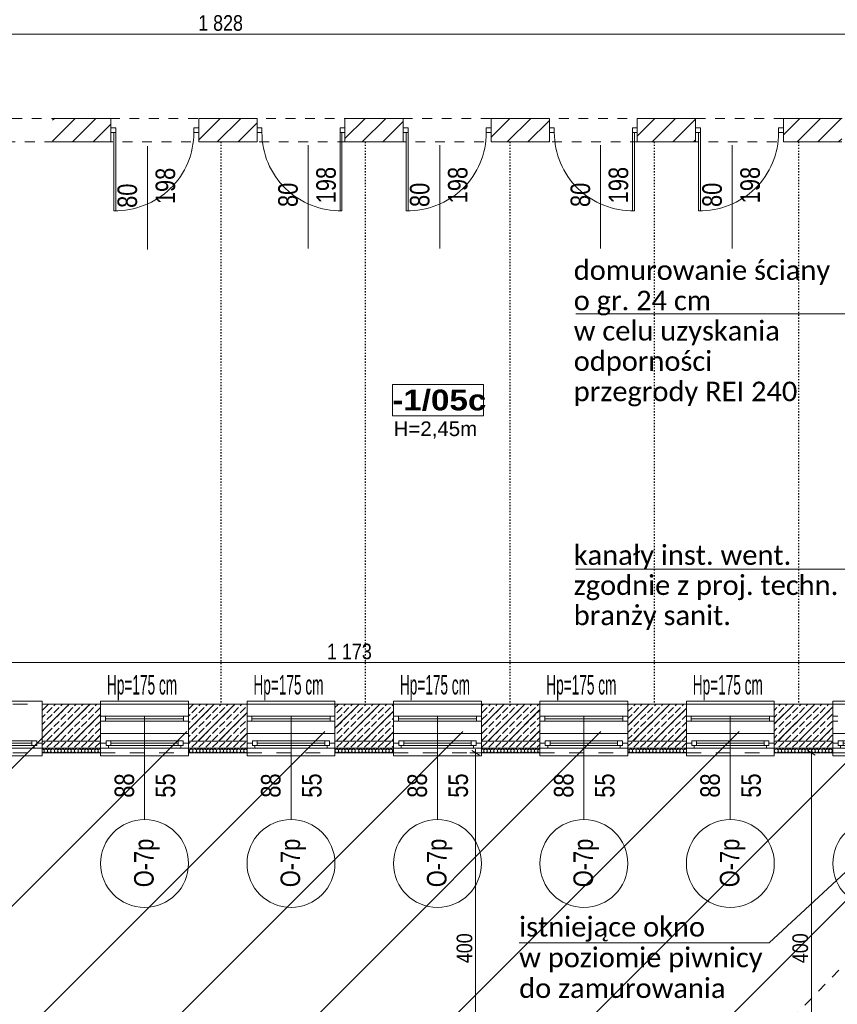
# Model space of a CAD drawing. Header units: centimetres. Extents: x 18292 to 3593338517, y 11794 to 62103.
# Tile 61 of 147: x 898354941 to 898355779, y 55513 to 56522. Entities that reach past the tile are written whole.
import ezdxf

# ---------------------------------------------------------------- set-up
doc = ezdxf.new("R2010")
doc.units = ezdxf.units.CM
doc.header["$MEASUREMENT"] = 0
for name, pattern in [('1 LINIA PRZERYWANA', [30, 15, -15]), ('ACAD_ISO03W100', [3, 1.2, -1.8]), ('Dashed-002', [20, 10, -10])]:
    doc.linetypes.add(name, pattern=pattern)
for name, color, linetype in [('410-Fundamenty', 7, 'Continuous'), ('499-Wymiary i opisy', 7, 'Continuous'), ('__PROJEKTOWANE', 7, 'Continuous'), ('__PROJEKTOWANE_WYPOSAŻENIE', 7, 'Continuous'), ('MF-NR', 7, 'Continuous'), ('MF_AREA_BLOCK', 7, 'Continuous'), ('MF_KRESKOWANIE', 7, 'Continuous'), ('MF_NR', 7, 'Continuous'), ('MF_OKNA', 7, 'Continuous'), ('MF_OKNA opisy', 7, 'Continuous'), ('MF_OPISY', 7, 'Continuous'), ('MF_przerywana', 7, 'Continuous'), ('MF_SCIANY_DZIAL', 7, 'Continuous'), ('MF_SCIANY_KONSTR', 7, 'Continuous'), ('MF_WIDOK', 7, 'Continuous')]:
    doc.layers.add(name, color=color, linetype=linetype)
doc.styles.add('GENERATED_STYLE_2', font='txt')
doc.styles.add('GENERATED_STYLE_4', font='txt')
doc.styles.add('GENERATED_STYLE_5', font='txt')
doc.styles.add('GENERATED_STYLE_7', font='txt')
doc.dimstyles.new('GENERATED_STYLE__1', dxfattribs={"dimtxt": 16, "dimasz": 6.08, "dimexe": 0.18, "dimexo": 0.0625, "dimgap": 0.09, "dimtad": 1, "dimtih": 1, "dimtoh": 1, "dimdec": 0, "dimzin": 0, "dimdsep": 46, "dimtxsty": 'GENERATED_STYLE_4', "dimblk": 'ARROWHEAD_2', "dimblk1": 'ARROWHEAD_2', "dimblk2": 'ARROWHEAD_2', "dimcen": 0.09, "dimse1": 1, "dimse2": 1, "dimclrd": 7, "dimclre": 7, "dimclrt": 7, "dimadec": 0, "dimazin": 0, "dimtfac": 1, "dimtdec": 4, "dimtmove": 0, "dimatfit": 3, "dimfxl": 0, "dimtolj": 1, "dimtzin": 0, "dimarcsym": 0})
doc.dimstyles.new('GENERATED_STYLE__4', dxfattribs={"dimtxt": 16, "dimasz": 6.08, "dimexe": 0.18, "dimexo": 0.0625, "dimgap": 0.09, "dimtad": 1, "dimdec": 0, "dimzin": 0, "dimdsep": 46, "dimtxsty": 'GENERATED_STYLE_4', "dimblk": 'ARROWHEAD_2', "dimblk1": 'ARROWHEAD_2', "dimblk2": 'ARROWHEAD_2', "dimcen": 0.09, "dimse1": 1, "dimse2": 1, "dimclrd": 7, "dimclre": 7, "dimclrt": 7, "dimadec": 0, "dimazin": 0, "dimtfac": 1, "dimtdec": 4, "dimtmove": 0, "dimatfit": 3, "dimfxl": 0, "dimtolj": 1, "dimtzin": 0, "dimarcsym": 0})
pattern_1 = [(45, (903196041.254, 3898003.605), (-10.606601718, 10.606601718), [])]
pattern_2 = [(90, (903196041.2538, 3898003.6053), (-3.4641016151, 0), [2, -4]), (90, (903196039.5217, 3898006.6053), (-3.4641016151, 0), [2, -4]), (150, (903196041.2538, 3898005.6053), (1.7320508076, 3), [2, -4]), (150, (903196037.7897, 3898005.6053), (1.7320508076, 3), [2, -4]), (210, (903196041.2538, 3898003.6053), (-1.7320508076, 3), [2, -4]), (210, (903196037.7897, 3898003.6053), (-1.7320508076, 3), [2, -4])]
pattern_3 = [(45, (903196041.254, 3898003.605), (-7.071067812, 7.071067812), [7.5, -2.5]), (45, (903196041.254, 3898010.676), (-7.071067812, 7.071067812), [7.5, -2.5])]

# ---------------------------------------------------------------- blocks, each defined once
blk = doc.blocks.new('*D326', base_point=(903196041.3, 3898003.6))
at = {"layer": '499-Wymiary i opisy', "color": 7, "linetype": 'Continuous', "lineweight": 13}
for p, q in [((898354705.3, 55867), (898354700.7, 55859)), ((898354703, 55857), (898354703, 55869)), ((898355877.8, 55867), (898355873.2, 55859)), ((898355875.5, 55857), (898355875.5, 55869)), ((898354703, 55863), (898355875.5, 55863))]:
    blk.add_line(p, q, dxfattribs=at)
at = {"layer": '499-Wymiary i opisy', "color": 7, "lineweight": 13, "char_height": 16, "attachment_point": 7, "style": 'GENERATED_STYLE_4'}
for s, insert in [('\\A1;{\\pql;\\fArial Narrow|b0|i0|c238|p34;1\xa0173}', (898355255.9, 55866.2)), ('\\A1;{\\pql;\\fArial Narrow|b0|i0|c238|p34;24}', (898355852.7, 55866.2))]:
    blk.add_mtext(s, dxfattribs=dict(at, insert=insert))
blk = doc.blocks.new('ARROWHEAD_2')
at = {"color": 0, "linetype": 'Continuous', "lineweight": 0}
for p, q in [((0, 0), (-1, 0)), ((-0.38, -0.66), (0.38, 0.66))]:
    blk.add_line(p, q, dxfattribs=at)
blk = doc.blocks.new('*D414', base_point=(903196041.3, 3898003.6))
at = {"layer": '499-Wymiary i opisy', "color": 7, "linetype": 'Continuous', "lineweight": 13}
for p, q in [((898354235.3, 56510.9), (898354230.7, 56502.9)), ((898354233, 56500.9), (898354233, 56512.9)), ((898356063.3, 56510.9), (898356058.7, 56502.9)), ((898356061, 56500.9), (898356061, 56512.9)), ((898354233, 56506.9), (898356061, 56506.9))]:
    blk.add_line(p, q, dxfattribs=at)
at = {"layer": '499-Wymiary i opisy', "color": 7, "lineweight": 13, "insert": (898355123.9, 56510.1), "char_height": 16, "attachment_point": 7, "style": 'GENERATED_STYLE_4'}
blk.add_mtext('\\A1;{\\pql;\\fArial Narrow|b0|i0|c238|p34;1\xa0828}', dxfattribs=at)
blk = doc.blocks.new('*D448', base_point=(903196041.3, 3898003.6))
at = {"layer": '499-Wymiary i opisy', "color": 7, "linetype": 'Continuous', "lineweight": 13}
for p, q in [((898355752, 55770.5), (898355752, 55774.4)), ((898355758, 55770.5), (898355746, 55770.5)), ((898355756, 55768.2), (898355748, 55772.8)), ((898355752, 55370.5), (898355752, 55770.5)), ((898355758, 55370.5), (898355746, 55370.5)), ((898355748, 55372.8), (898355756, 55368.2))]:
    blk.add_line(p, q, dxfattribs=at)
at = {"layer": '499-Wymiary i opisy', "color": 7, "lineweight": 13, "insert": (898355748.8, 55555.1), "char_height": 16, "attachment_point": 7, "rotation": 90, "style": 'GENERATED_STYLE_4'}
blk.add_mtext('\\A1;{\\pql;\\fArial Narrow|b0|i0|c238|p34;400}', dxfattribs=at)
blk = doc.blocks.new('Okno 21')
at = {"layer": '410-Fundamenty', "color": 5, "linetype": 'Continuous', "lineweight": 13}
for p, q in [((-45, 40), (-45, 43)), ((-45, 43), (45, 43)), ((45, 43), (45, 40)), ((-45, 0), (-39.5, 0)), ((-39.5, 2.5), (-34.5, 2.5)), ((-39.5, -2.5), (-39.5, 2.5)), ((-39.5, 0), (-39.5, -2.5)), ((-34.5, 2.5), (34.5, 2.5)), ((-34.5, 2.5), (-34.5, -2.5)), ((-34.5, 2.5), (34.5, 2.5)), ((-34.5, 0), (34.5, 0)), ((34.5, -2.5), (34.5, 2.5)), ((34.5, 2.5), (39.5, 2.5)), ((39.5, 2.5), (39.5, -2.5)), ((39.5, -2.5), (39.5, 0)), ((39.5, 0), (45, 0)), ((-37, -5), (-45, -5)), ((-45, -10), (-45, -13)), ((-39.5, -2.5), (-37, -2.5)), ((-34.5, -2.5), (-39.5, -2.5)), ((-37, -2.5), (-37, -5)), ((37, -5), (-37, -5)), ((34.5, -2.5), (-34.5, -2.5)), ((39.5, -2.5), (34.5, -2.5)), ((37, -5), (37, -2.5)), ((37, -2.5), (39.5, -2.5)), ((45, -5), (37, -5)), ((45, -13), (45, -10)), ((-45, -13), (45, -13))]:
    blk.add_line(p, q, dxfattribs=at)
at = {"layer": '410-Fundamenty', "color": 5, "linetype": '1 LINIA PRZERYWANA', "lineweight": 13}
for p, q in [((-45, 40), (45, 40)), ((-45, -10), (45, -10))]:
    blk.add_line(p, q, dxfattribs=at)
at = {"layer": '410-Fundamenty', "color": 7, "linetype": 'Continuous', "lineweight": 13}
for p, q in [((-45, 15), (-45, 40)), ((45, 15), (45, 40)), ((-45, 10), (-45, 15)), ((45, 10), (45, 15)), ((-45, 0), (-45, 10)), ((-45, -5), (-45, 0)), ((-45, -5), (-45, 0)), ((45, 0), (45, 10)), ((45, -5), (45, 0)), ((45, -5), (45, 0)), ((-45, -10), (-45, -5)), ((45, -10), (45, -5))]:
    blk.add_line(p, q, dxfattribs=at)
blk = doc.blocks.new('*D558', base_point=(903196041.3, 3898003.6))
at = {"layer": '499-Wymiary i opisy', "color": 7, "linetype": 'Continuous', "lineweight": 13}
for p, q in [((898355408.1, 55770.5), (898355408.1, 55774.4)), ((898355414.1, 55770.5), (898355402.1, 55770.5)), ((898355412.1, 55768.2), (898355404.1, 55772.8)), ((898355408.1, 55370.5), (898355408.1, 55770.5)), ((898355414.1, 55370.5), (898355402.1, 55370.5)), ((898355404.1, 55372.8), (898355412.1, 55368.2)), ((898355408.1, 55366.6), (898355408.1, 55370.5))]:
    blk.add_line(p, q, dxfattribs=at)
at = {"layer": '499-Wymiary i opisy', "color": 7, "lineweight": 13, "insert": (898355404.9, 55555.1), "char_height": 16, "attachment_point": 7, "rotation": 90, "style": 'GENERATED_STYLE_4'}
blk.add_mtext('\\A1;{\\pql;\\fArial Narrow|b0|i0|c238|p34;400}', dxfattribs=at)

msp = doc.modelspace()

# ---------------------------------------------------------------- hatches: boundary and pattern name
at = {"layer": '410-Fundamenty', "linetype": 'Continuous', "lineweight": 0, "true_color": 0x000000}
h = msp.add_hatch(dxfattribs=at)
h.set_pattern_fill('beton_0006', color=18, style=0, pattern_type=2)
h.set_pattern_definition(pattern_3)
h.paths.add_polyline_path([(898354964, 55795.5), (898355024, 55795.5), (898355024, 55820.5), (898354964, 55820.5)])
h = msp.add_hatch(dxfattribs=at)
h.set_pattern_fill('beton_0006', color=18, style=0, pattern_type=2)
h.set_pattern_definition(pattern_3)
h.paths.add_polyline_path([(898355114, 55795.5), (898355174, 55795.5), (898355174, 55820.5), (898355114, 55820.5)])
h = msp.add_hatch(dxfattribs=at)
h.set_pattern_fill('beton_0006', color=18, style=0, pattern_type=2)
h.set_pattern_definition(pattern_3)
h.paths.add_polyline_path([(898355264, 55795.5), (898355324, 55795.5), (898355324, 55820.5), (898355264, 55820.5)])
h = msp.add_hatch(dxfattribs=at)
h.set_pattern_fill('beton_0006', color=18, style=0, pattern_type=2)
h.set_pattern_definition(pattern_3)
h.paths.add_polyline_path([(898355414, 55795.5), (898355474, 55795.5), (898355474, 55820.5), (898355414, 55820.5)])
h = msp.add_hatch(dxfattribs=at)
h.set_pattern_fill('beton_0006', color=18, style=0, pattern_type=2)
h.set_pattern_definition(pattern_3)
h.paths.add_polyline_path([(898355564, 55795.5), (898355624, 55795.5), (898355624, 55820.5), (898355564, 55820.5)])
h = msp.add_hatch(dxfattribs=at)
h.set_pattern_fill('beton_0006', color=18, style=0, pattern_type=2)
h.set_pattern_definition(pattern_3)
h.paths.add_polyline_path([(898355714, 55795.5), (898355774, 55795.5), (898355774, 55820.5), (898355714, 55820.5)])
h = msp.add_hatch(dxfattribs=at)
h.set_pattern_fill('beton_0006', color=18, style=0, pattern_type=2)
h.set_pattern_definition(pattern_3)
h.paths.add_polyline_path([(898354964, 55790.5), (898355024, 55790.5), (898355024, 55795.5), (898354964, 55795.5)])
h = msp.add_hatch(dxfattribs=at)
h.set_pattern_fill('beton_0006', color=18, style=0, pattern_type=2)
h.set_pattern_definition(pattern_3)
h.paths.add_polyline_path([(898355114, 55790.5), (898355174, 55790.5), (898355174, 55795.5), (898355114, 55795.5)])
h = msp.add_hatch(dxfattribs=at)
h.set_pattern_fill('beton_0006', color=18, style=0, pattern_type=2)
h.set_pattern_definition(pattern_3)
h.paths.add_polyline_path([(898355264, 55790.5), (898355324, 55790.5), (898355324, 55795.5), (898355264, 55795.5)])
h = msp.add_hatch(dxfattribs=at)
h.set_pattern_fill('beton_0006', color=18, style=0, pattern_type=2)
h.set_pattern_definition(pattern_3)
h.paths.add_polyline_path([(898355414, 55790.5), (898355474, 55790.5), (898355474, 55795.5), (898355414, 55795.5)])
h = msp.add_hatch(dxfattribs=at)
h.set_pattern_fill('beton_0006', color=18, style=0, pattern_type=2)
h.set_pattern_definition(pattern_3)
h.paths.add_polyline_path([(898355564, 55790.5), (898355624, 55790.5), (898355624, 55795.5), (898355564, 55795.5)])
h = msp.add_hatch(dxfattribs=at)
h.set_pattern_fill('beton_0006', color=18, style=0, pattern_type=2)
h.set_pattern_definition(pattern_3)
h.paths.add_polyline_path([(898355714, 55790.5), (898355774, 55790.5), (898355774, 55795.5), (898355714, 55795.5)])
h = msp.add_hatch(dxfattribs=at)
h.set_pattern_fill('beton_0006', color=18, style=0, pattern_type=2)
h.set_pattern_definition(pattern_3)
h.paths.add_polyline_path([(898354964, 55775.5), (898355024, 55775.5), (898355024, 55790.5), (898354964, 55790.5)])
h = msp.add_hatch(dxfattribs=at)
h.set_pattern_fill('beton_0006', color=18, style=0, pattern_type=2)
h.set_pattern_definition(pattern_3)
h.paths.add_polyline_path([(898355114, 55775.5), (898355174, 55775.5), (898355174, 55790.5), (898355114, 55790.5)])
h = msp.add_hatch(dxfattribs=at)
h.set_pattern_fill('beton_0006', color=18, style=0, pattern_type=2)
h.set_pattern_definition(pattern_3)
h.paths.add_polyline_path([(898355264, 55775.5), (898355324, 55775.5), (898355324, 55790.5), (898355264, 55790.5)])
h = msp.add_hatch(dxfattribs=at)
h.set_pattern_fill('beton_0006', color=18, style=0, pattern_type=2)
h.set_pattern_definition(pattern_3)
h.paths.add_polyline_path([(898355414, 55775.5), (898355474, 55775.5), (898355474, 55790.5), (898355414, 55790.5)])
h = msp.add_hatch(dxfattribs=at)
h.set_pattern_fill('beton_0006', color=18, style=0, pattern_type=2)
h.set_pattern_definition(pattern_3)
h.paths.add_polyline_path([(898355564, 55775.5), (898355624, 55775.5), (898355624, 55790.5), (898355564, 55790.5)])
h = msp.add_hatch(dxfattribs=at)
h.set_pattern_fill('beton_0006', color=18, style=0, pattern_type=2)
h.set_pattern_definition(pattern_3)
h.paths.add_polyline_path([(898355714, 55775.5), (898355774, 55775.5), (898355774, 55790.5), (898355714, 55790.5)])
h = msp.add_hatch(dxfattribs=at)
h.set_pattern_fill('Styropian_0006', color=18, style=0, pattern_type=2)
h.set_pattern_definition(pattern_2)
h.paths.add_polyline_path([(898354964, 55775.5), (898354964, 55770.5), (898355024, 55770.5), (898355024, 55775.5)])
h = msp.add_hatch(dxfattribs=at)
h.set_pattern_fill('Styropian_0006', color=18, style=0, pattern_type=2)
h.set_pattern_definition(pattern_2)
h.paths.add_polyline_path([(898355114, 55770.5), (898355174, 55770.5), (898355174, 55775.5), (898355114, 55775.5)])
h = msp.add_hatch(dxfattribs=at)
h.set_pattern_fill('Styropian_0006', color=18, style=0, pattern_type=2)
h.set_pattern_definition(pattern_2)
h.paths.add_polyline_path([(898355264, 55775.5), (898355264, 55770.5), (898355324, 55770.5), (898355324, 55775.5)])
h = msp.add_hatch(dxfattribs=at)
h.set_pattern_fill('Styropian_0006', color=18, style=0, pattern_type=2)
h.set_pattern_definition(pattern_2)
h.paths.add_polyline_path([(898355414, 55770.5), (898355474, 55770.5), (898355474, 55775.5), (898355414, 55775.5)])
h = msp.add_hatch(dxfattribs=at)
h.set_pattern_fill('Styropian_0006', color=18, style=0, pattern_type=2)
h.set_pattern_definition(pattern_2)
h.paths.add_polyline_path([(898355564, 55775.5), (898355564, 55770.5), (898355624, 55770.5), (898355624, 55775.5)])
h = msp.add_hatch(dxfattribs=at)
h.set_pattern_fill('Styropian_0006', color=18, style=0, pattern_type=2)
h.set_pattern_definition(pattern_2)
h.paths.add_polyline_path([(898355714, 55770.5), (898355774, 55770.5), (898355774, 55775.5), (898355714, 55775.5)])
at = {"layer": '__PROJEKTOWANE', "linetype": 'Continuous', "lineweight": 13}
h = msp.add_hatch(dxfattribs=at)
h.set_pattern_fill('Bloczki_ceramiczne_kopia_8A', color=150, style=0, pattern_type=2)
h.set_pattern_definition([(45, (903196041.25, 3898003.61), (-70.7106781, 70.7106781), [])])
h.paths.add_polyline_path([(898357582, 54617.5), (898357882, 54617.5), (898357882, 55810.5), (898357601, 55810.5), (898357601, 56706.5), (898357961.1, 56706.5), (898357959.1, 56167.5), (898358239, 56167.5), (898358239, 54260.5), (898357939, 54260.5), (898357939, 53759.5), (898356000, 53759.5), (898356000, 54560.5), (898355701, 54560.5), (898355700, 55446.7), (898353981.2, 55446.6), (898353981.2, 55792.5), (898356057, 55792.5), (898356057, 54917.5), (898356357, 54917.5), (898356357, 54116.5), (898357582, 54116.5)])
at = {"layer": 'MF_KRESKOWANIE', "linetype": 'Continuous', "lineweight": 13}
h = msp.add_hatch(dxfattribs=at)
h.set_pattern_fill('bloczki_ceramiczne_0006', color=250, style=0, pattern_type=2)
h.set_pattern_definition(pattern_1)
h.paths.add_polyline_path([(898355034.5, 56396.5), (898355034.5, 56420.5), (898354974.7, 56420.5), (898354974.7, 56396.5)])
h = msp.add_hatch(dxfattribs=at)
h.set_pattern_fill('bloczki_ceramiczne_0006', color=250, style=0, pattern_type=2)
h.set_pattern_definition(pattern_1)
h.paths.add_polyline_path([(898355184.2, 56396.5), (898355184.2, 56420.5), (898355124.5, 56420.5), (898355124.5, 56396.5)])
h = msp.add_hatch(dxfattribs=at)
h.set_pattern_fill('bloczki_ceramiczne_0006', color=250, style=0, pattern_type=2)
h.set_pattern_definition(pattern_1)
h.paths.add_polyline_path([(898355274.2, 56420.5), (898355274.2, 56396.5), (898355334, 56396.5), (898355334, 56420.5)])
h = msp.add_hatch(dxfattribs=at)
h.set_pattern_fill('bloczki_ceramiczne_0006', color=250, style=0, pattern_type=2)
h.set_pattern_definition(pattern_1)
h.paths.add_polyline_path([(898355483.7, 56396.5), (898355483.7, 56420.5), (898355424, 56420.5), (898355424, 56396.5)])
h = msp.add_hatch(dxfattribs=at)
h.set_pattern_fill('bloczki_ceramiczne_0006', color=250, style=0, pattern_type=2)
h.set_pattern_definition(pattern_1)
h.paths.add_polyline_path([(898355633.5, 56396.5), (898355633.5, 56420.5), (898355573.7, 56420.5), (898355573.7, 56396.5)])
h = msp.add_hatch(dxfattribs=at)
h.set_pattern_fill('bloczki_ceramiczne_0006', color=250, style=0, pattern_type=2)
h.set_pattern_definition(pattern_1)
h.paths.add_polyline_path([(898355723.5, 56420.5), (898355723.5, 56396.5), (898355783.2, 56396.5), (898355783.2, 56420.5)])
h = msp.add_hatch(dxfattribs=at)
h.set_pattern_fill('bloczki_ceramiczne_0006', color=250, style=0, pattern_type=2)
h.set_pattern_definition(pattern_1)
h.paths.add_polyline_path([(898355009, 55820.5), (898354964, 55820.5), (898354964, 55782.5), (898355024, 55782.5), (898355024, 55820.5), (898354979, 55820.5)])
h = msp.add_hatch(dxfattribs=at)
h.set_pattern_fill('bloczki_ceramiczne_0006', color=250, style=0, pattern_type=2)
h.set_pattern_definition(pattern_1)
h.paths.add_polyline_path([(898355114, 55820.5), (898355114, 55782.5), (898355174, 55782.5), (898355174, 55820.5), (898355129, 55820.5), (898355147, 55820.5), (898355147, 55820.5), (898355129, 55820.5)])
h = msp.add_hatch(dxfattribs=at)
h.set_pattern_fill('bloczki_ceramiczne_0006', color=250, style=0, pattern_type=2)
h.set_pattern_definition(pattern_1)
h.paths.add_polyline_path([(898355264, 55820.5), (898355264, 55782.5), (898355324, 55782.5), (898355324, 55820.5), (898355279, 55820.5), (898355295, 55820.5), (898355295, 55820.5), (898355279, 55820.5)])
h = msp.add_hatch(dxfattribs=at)
h.set_pattern_fill('bloczki_ceramiczne_0006', color=250, style=0, pattern_type=2)
h.set_pattern_definition(pattern_1)
h.paths.add_polyline_path([(898355414, 55820.5), (898355414, 55782.5), (898355474, 55782.5), (898355474, 55820.5), (898355429, 55820.5), (898355443, 55820.5), (898355443, 55820.5), (898355429, 55820.5)])
h = msp.add_hatch(dxfattribs=at)
h.set_pattern_fill('bloczki_ceramiczne_0006', color=250, style=0, pattern_type=2)
h.set_pattern_definition(pattern_1)
h.paths.add_polyline_path([(898355564, 55820.5), (898355564, 55782.5), (898355624, 55782.5), (898355624, 55820.5), (898355579, 55820.5)])
h = msp.add_hatch(dxfattribs=at)
h.set_pattern_fill('bloczki_ceramiczne_0006', color=250, style=0, pattern_type=2)
h.set_pattern_definition(pattern_1)
h.paths.add_polyline_path([(898355714, 55820.5), (898355714, 55782.5), (898355774, 55782.5), (898355774, 55820.5), (898355729, 55820.5)])

# ---------------------------------------------------------------- linework, layer by layer
at = {"layer": '410-Fundamenty', "color": 7, "linetype": 'Continuous', "lineweight": 13}
for p, q in [((898354964, 55795.5), (898354964, 55820.5)), ((898355024, 55795.5), (898355024, 55820.5)), ((898355114, 55795.5), (898355114, 55820.5)), ((898355174, 55795.5), (898355174, 55820.5)), ((898355264, 55795.5), (898355264, 55820.5)), ((898355324, 55795.5), (898355324, 55820.5)), ((898355414, 55795.5), (898355414, 55820.5)), ((898355474, 55795.5), (898355474, 55820.5)), ((898355564, 55795.5), (898355564, 55820.5)), ((898355624, 55795.5), (898355624, 55820.5)), ((898355714, 55795.5), (898355714, 55820.5)), ((898355774, 55795.5), (898355774, 55820.5)), ((898354964, 55790.5), (898354964, 55795.5)), ((898355024, 55790.5), (898355024, 55795.5)), ((898355114, 55790.5), (898355114, 55795.5)), ((898355174, 55790.5), (898355174, 55795.5)), ((898355264, 55790.5), (898355264, 55795.5)), ((898355324, 55790.5), (898355324, 55795.5)), ((898355414, 55790.5), (898355414, 55795.5)), ((898355474, 55790.5), (898355474, 55795.5)), ((898355564, 55790.5), (898355564, 55795.5)), ((898355624, 55790.5), (898355624, 55795.5)), ((898355714, 55790.5), (898355714, 55795.5)), ((898355774, 55790.5), (898355774, 55795.5)), ((898354964, 55780.5), (898354964, 55790.5)), ((898355024, 55780.5), (898355024, 55790.5)), ((898355114, 55780.5), (898355114, 55790.5)), ((898355174, 55780.5), (898355174, 55790.5)), ((898355264, 55780.5), (898355264, 55790.5)), ((898355324, 55780.5), (898355324, 55790.5)), ((898355414, 55780.5), (898355414, 55790.5)), ((898355474, 55780.5), (898355474, 55790.5)), ((898355564, 55780.5), (898355564, 55790.5)), ((898355624, 55780.5), (898355624, 55790.5)), ((898355714, 55780.5), (898355714, 55790.5)), ((898355774, 55780.5), (898355774, 55790.5)), ((898354964, 55775.5), (898354964, 55780.5)), ((898354964, 55775.5), (898355024, 55775.5)), ((898354964, 55770.5), (898354964, 55775.5)), ((898355024, 55775.5), (898355024, 55780.5)), ((898355024, 55770.5), (898355024, 55775.5)), ((898355114, 55775.5), (898355114, 55780.5)), ((898355114, 55775.5), (898355174, 55775.5)), ((898355114, 55770.5), (898355114, 55775.5)), ((898355174, 55775.5), (898355174, 55780.5)), ((898355174, 55770.5), (898355174, 55775.5)), ((898355264, 55775.5), (898355264, 55780.5)), ((898355264, 55775.5), (898355324, 55775.5)), ((898355264, 55770.5), (898355264, 55775.5)), ((898355324, 55775.5), (898355324, 55780.5)), ((898355324, 55770.5), (898355324, 55775.5)), ((898355414, 55775.5), (898355414, 55780.5)), ((898355414, 55775.5), (898355474, 55775.5)), ((898355414, 55770.5), (898355414, 55775.5)), ((898355474, 55775.5), (898355474, 55780.5)), ((898355474, 55770.5), (898355474, 55775.5)), ((898355564, 55775.5), (898355564, 55780.5)), ((898355564, 55775.5), (898355624, 55775.5)), ((898355564, 55770.5), (898355564, 55775.5)), ((898355624, 55775.5), (898355624, 55780.5)), ((898355624, 55770.5), (898355624, 55775.5)), ((898355714, 55775.5), (898355714, 55780.5)), ((898355714, 55775.5), (898355774, 55775.5)), ((898355714, 55770.5), (898355714, 55775.5)), ((898355774, 55775.5), (898355774, 55780.5)), ((898355774, 55770.5), (898355774, 55775.5))]:
    msp.add_line(p, q, dxfattribs=at)
at = {"layer": '410-Fundamenty', "color": 7, "linetype": 'Continuous', "lineweight": 13, "flags": 128}
for points in [[(898355024, 55820.5), (898354964, 55820.5)], [(898355174, 55820.5), (898355114, 55820.5)], [(898355324, 55820.5), (898355264, 55820.5)], [(898355474, 55820.5), (898355414, 55820.5)], [(898355624, 55820.5), (898355564, 55820.5)], [(898355774, 55820.5), (898355714, 55820.5)], [(898354964, 55770.5), (898355024, 55770.5)], [(898355114, 55770.5), (898355174, 55770.5)], [(898355264, 55770.5), (898355324, 55770.5)], [(898355414, 55770.5), (898355474, 55770.5)], [(898355564, 55770.5), (898355624, 55770.5)], [(898355714, 55770.5), (898355774, 55770.5)]]:
    msp.add_lwpolyline(points, dxfattribs=at)
at = {"layer": '__PROJEKTOWANE', "color": 150, "linetype": 'Continuous', "lineweight": 13}
for p, q in [((898355827.6, 56220.2), (898355510.8, 56220.2)), ((898355919.4, 55958.6), (898355510.8, 55958.6)), ((898355708.8, 55575.9), (898355936.8, 55787.8)), ((898355708.8, 55575.9), (898355452.7, 55575.9))]:
    msp.add_line(p, q, dxfattribs=at)
at = {"layer": '__PROJEKTOWANE_WYPOSAŻENIE', "color": 7, "linetype": 'Dashed-002', "lineweight": 13, "flags": 128}
msp.add_lwpolyline([(898355565.3, 55324.5), (898355978, 55753.9)], dxfattribs=at)
at = {"layer": 'MF-NR', "color": 7, "linetype": 'Continuous', "lineweight": 13}
for p, q in [((898355322.8, 56147.9), (898355416.1, 56147.9)), ((898355322.8, 56116), (898355322.8, 56147.9)), ((898355416.1, 56147.9), (898355416.1, 56116))]:
    msp.add_line(p, q, dxfattribs=at)
at = {"layer": 'MF-NR', "color": 7, "linetype": 'Continuous', "lineweight": 13, "flags": 128}
msp.add_lwpolyline([(898355416.1, 56116), (898355322.8, 56116)], dxfattribs=at)
at = {"layer": 'MF_AREA_BLOCK', "color": 7, "linetype": 'Continuous', "lineweight": 13}
msp.add_line((898355416.1, 56147.9), (898355414.6, 56147.9), dxfattribs=at)
at = {"layer": 'MF_OKNA', "color": 7, "linetype": 'Continuous', "lineweight": 13}
for p, q in [((898355034.5, 56408.5), (898355034.5, 56411)), ((898355034.5, 56411), (898355039.5, 56411)), ((898355039.5, 56411), (898355039.5, 56406)), ((898355124.5, 56411), (898355119.5, 56411)), ((898355119.5, 56411), (898355119.5, 56406)), ((898355124.5, 56408.5), (898355124.5, 56411)), ((898355184.2, 56408.5), (898355184.2, 56411)), ((898355184.2, 56411), (898355189.2, 56411)), ((898355189.2, 56411), (898355189.2, 56406)), ((898355274.2, 56411), (898355269.2, 56411)), ((898355269.2, 56411), (898355269.2, 56406)), ((898355274.2, 56408.5), (898355274.2, 56411)), ((898355334, 56408.5), (898355334, 56411)), ((898355334, 56411), (898355339, 56411)), ((898355339, 56411), (898355339, 56406)), ((898355424, 56411), (898355419, 56411)), ((898355419, 56411), (898355419, 56406)), ((898355424, 56408.5), (898355424, 56411)), ((898355483.7, 56408.5), (898355483.7, 56411)), ((898355483.7, 56411), (898355488.7, 56411)), ((898355488.7, 56411), (898355488.7, 56406)), ((898355573.7, 56411), (898355568.7, 56411)), ((898355568.7, 56411), (898355568.7, 56406)), ((898355573.7, 56408.5), (898355573.7, 56411)), ((898355633.5, 56408.5), (898355633.5, 56411)), ((898355633.5, 56411), (898355638.5, 56411)), ((898355638.5, 56411), (898355638.5, 56406)), ((898355723.5, 56411), (898355718.5, 56411)), ((898355718.5, 56411), (898355718.5, 56406)), ((898355723.5, 56408.5), (898355723.5, 56411)), ((898355039.5, 56406), (898355034.5, 56406)), ((898355037.5, 56406), (898355037.5, 56326)), ((898355039.5, 56406), (898355039.5, 56326)), ((898355119.5, 56406), (898355124.5, 56406)), ((898355189.2, 56406), (898355184.2, 56406)), ((898355269.2, 56406), (898355274.2, 56406)), ((898355269.2, 56406), (898355269.2, 56326)), ((898355271.2, 56406), (898355271.2, 56326)), ((898355339, 56406), (898355334, 56406)), ((898355337, 56406), (898355337, 56326)), ((898355339, 56406), (898355339, 56326)), ((898355419, 56406), (898355424, 56406)), ((898355488.7, 56406), (898355483.7, 56406)), ((898355568.7, 56406), (898355573.7, 56406)), ((898355568.7, 56406), (898355568.7, 56326)), ((898355570.7, 56406), (898355570.7, 56326)), ((898355638.5, 56406), (898355633.5, 56406)), ((898355636.5, 56406), (898355636.5, 56326)), ((898355638.5, 56406), (898355638.5, 56326)), ((898355718.5, 56406), (898355723.5, 56406)), ((898355072, 56286.4), (898355072, 56392.2)), ((898355236.6, 56287.3), (898355236.6, 56393.1)), ((898355371.5, 56287.3), (898355371.5, 56393.1)), ((898355536.1, 56287.3), (898355536.1, 56393.1)), ((898355671, 56287.3), (898355671, 56393.1)), ((898355024, 55820.5), (898355114, 55820.5)), ((898355174, 55820.5), (898355264, 55820.5)), ((898355324, 55820.5), (898355414, 55820.5)), ((898355474, 55820.5), (898355564, 55820.5)), ((898355624, 55820.5), (898355714, 55820.5)), ((898355774, 55820.5), (898355864, 55820.5)), ((898355029, 55808), (898355024, 55808)), ((898355024, 55808), (898355024, 55803)), ((898355024, 55805.5), (898355024, 55803)), ((898355029, 55803), (898355029, 55808)), ((898355029, 55808), (898355109, 55808)), ((898355109, 55805.5), (898355029, 55805.5)), ((898355109, 55803), (898355109, 55808)), ((898355109, 55808), (898355114, 55808)), ((898355114, 55808), (898355114, 55803)), ((898355114, 55805.5), (898355114, 55803)), ((898355179, 55808), (898355174, 55808)), ((898355174, 55808), (898355174, 55803)), ((898355174, 55805.5), (898355174, 55803)), ((898355179, 55803), (898355179, 55808)), ((898355179, 55808), (898355259, 55808)), ((898355259, 55805.5), (898355179, 55805.5)), ((898355259, 55803), (898355259, 55808)), ((898355259, 55808), (898355264, 55808)), ((898355264, 55808), (898355264, 55803)), ((898355264, 55805.5), (898355264, 55803)), ((898355329, 55808), (898355324, 55808)), ((898355324, 55808), (898355324, 55803)), ((898355324, 55805.5), (898355324, 55803)), ((898355329, 55803), (898355329, 55808)), ((898355329, 55808), (898355409, 55808)), ((898355409, 55805.5), (898355329, 55805.5)), ((898355409, 55803), (898355409, 55808)), ((898355409, 55808), (898355414, 55808)), ((898355414, 55808), (898355414, 55803)), ((898355414, 55805.5), (898355414, 55803)), ((898355479, 55808), (898355474, 55808)), ((898355474, 55808), (898355474, 55803)), ((898355474, 55805.5), (898355474, 55803)), ((898355479, 55803), (898355479, 55808)), ((898355479, 55808), (898355559, 55808)), ((898355559, 55805.5), (898355479, 55805.5)), ((898355559, 55803), (898355559, 55808)), ((898355559, 55808), (898355564, 55808)), ((898355564, 55808), (898355564, 55803)), ((898355564, 55805.5), (898355564, 55803)), ((898355629, 55808), (898355624, 55808)), ((898355624, 55808), (898355624, 55803)), ((898355624, 55805.5), (898355624, 55803)), ((898355629, 55803), (898355629, 55808)), ((898355629, 55808), (898355709, 55808)), ((898355709, 55805.5), (898355629, 55805.5)), ((898355709, 55803), (898355709, 55808)), ((898355709, 55808), (898355714, 55808)), ((898355714, 55808), (898355714, 55803)), ((898355714, 55805.5), (898355714, 55803)), ((898355779, 55808), (898355774, 55808)), ((898355774, 55808), (898355774, 55803)), ((898355774, 55805.5), (898355774, 55803)), ((898355024, 55803), (898355029, 55803)), ((898355029, 55803), (898355109, 55803)), ((898355114, 55803), (898355109, 55803)), ((898355174, 55803), (898355179, 55803)), ((898355179, 55803), (898355259, 55803)), ((898355264, 55803), (898355259, 55803)), ((898355324, 55803), (898355329, 55803)), ((898355329, 55803), (898355409, 55803)), ((898355414, 55803), (898355409, 55803)), ((898355474, 55803), (898355479, 55803)), ((898355479, 55803), (898355559, 55803)), ((898355564, 55803), (898355559, 55803)), ((898355624, 55803), (898355629, 55803)), ((898355629, 55803), (898355709, 55803)), ((898355714, 55803), (898355709, 55803)), ((898355774, 55803), (898355779, 55803)), ((898355024, 55790.5), (898355114, 55790.5)), ((898355174, 55790.5), (898355264, 55790.5)), ((898355324, 55790.5), (898355414, 55790.5)), ((898355474, 55790.5), (898355564, 55790.5)), ((898355624, 55790.5), (898355714, 55790.5)), ((898355774, 55790.5), (898355864, 55790.5))]:
    msp.add_line(p, q, dxfattribs=at)
for centre, start, end in [((898355039.5, 56406), 268.5675, 0), ((898355269.2, 56406), 180, 271.4325), ((898355339, 56406), 268.5675, 0), ((898355568.7, 56406), 180, 271.4325), ((898355638.5, 56406), 268.5675, 0)]:
    msp.add_arc(centre, 80, start, end, dxfattribs=at)
at = {"layer": 'MF_OKNA opisy', "color": 7, "linetype": 'Continuous', "lineweight": 13}
for p, q in [((898355069, 55808), (898355069, 55702.2)), ((898355219, 55808), (898355219, 55702.2)), ((898355369, 55808), (898355369, 55702.2)), ((898355519, 55808), (898355519, 55702.2)), ((898355669, 55808), (898355669, 55702.2))]:
    msp.add_line(p, q, dxfattribs=at)
for centre in [(898355069, 55657.2), (898355219, 55657.2), (898355369, 55657.2), (898355519, 55657.2), (898355669, 55657.2), (898355819, 55657.2)]:
    msp.add_circle(centre, 45, dxfattribs=at)
at = {"layer": 'MF_przerywana', "color": 7, "linetype": 'Dashed-002', "lineweight": 13, "flags": 128}
msp.add_lwpolyline([(898354273.5, 56420.5), (898356023, 56420.5), (898356023, 56396.5), (898354273.5, 56396.5)], close=True, dxfattribs=at)
at = {"layer": 'MF_SCIANY_DZIAL', "color": 8, "linetype": 'ACAD_ISO03W100', "lineweight": 25}
for p, q in [((898355147, 56396.5), (898355147, 55820.5)), ((898355295, 56396.5), (898355295, 55820.5)), ((898355443, 56396.5), (898355443, 55820.5)), ((898355591, 56396.5), (898355591, 55820.5)), ((898355739, 56396.5), (898355739, 55820.5))]:
    msp.add_line(p, q, dxfattribs=at)
at = {"layer": 'MF_SCIANY_KONSTR', "color": 7, "linetype": 'Continuous', "lineweight": 13}
for p, q in [((898355034.5, 56420.5), (898354974.7, 56420.5)), ((898355034.5, 56396.5), (898355034.5, 56420.5)), ((898355184.2, 56420.5), (898355124.5, 56420.5)), ((898355124.5, 56420.5), (898355124.5, 56396.5)), ((898355184.2, 56396.5), (898355184.2, 56420.5)), ((898355334, 56420.5), (898355274.2, 56420.5)), ((898355274.2, 56420.5), (898355274.2, 56396.5)), ((898355334, 56396.5), (898355334, 56420.5)), ((898355424, 56420.5), (898355424, 56396.5)), ((898355483.7, 56420.5), (898355424, 56420.5)), ((898355483.7, 56396.5), (898355483.7, 56420.5)), ((898355633.5, 56420.5), (898355573.7, 56420.5)), ((898355573.7, 56420.5), (898355573.7, 56396.5)), ((898355633.5, 56396.5), (898355633.5, 56420.5)), ((898355783.2, 56420.5), (898355723.5, 56420.5)), ((898355723.5, 56420.5), (898355723.5, 56396.5)), ((898354974.7, 56396.5), (898355034.5, 56396.5)), ((898355124.5, 56396.5), (898355184.2, 56396.5)), ((898355274.2, 56396.5), (898355334, 56396.5)), ((898355424, 56396.5), (898355483.7, 56396.5)), ((898355573.7, 56396.5), (898355633.5, 56396.5)), ((898355723.5, 56396.5), (898355783.2, 56396.5)), ((898355024, 55820.5), (898354979, 55820.5)), ((898355024, 55820.5), (898355024, 55782.5)), ((898355114, 55820.5), (898355114, 55782.5)), ((898355114, 55820.5), (898355159, 55820.5)), ((898355129, 55820.5), (898355159, 55820.5)), ((898355159, 55820.5), (898355129, 55820.5)), ((898355129, 55820.5), (898355159, 55820.5)), ((898355129, 55820.5), (898355159, 55820.5)), ((898355174, 55820.5), (898355129, 55820.5)), ((898355174, 55820.5), (898355174, 55782.5)), ((898355264, 55820.5), (898355264, 55782.5)), ((898355264, 55820.5), (898355309, 55820.5)), ((898355279, 55820.5), (898355309, 55820.5)), ((898355279, 55820.5), (898355309, 55820.5)), ((898355309, 55820.5), (898355279, 55820.5)), ((898355279, 55820.5), (898355309, 55820.5)), ((898355324, 55820.5), (898355279, 55820.5)), ((898355324, 55820.5), (898355324, 55782.5)), ((898355414, 55820.5), (898355414, 55782.5)), ((898355414, 55820.5), (898355459, 55820.5)), ((898355429, 55820.5), (898355459, 55820.5)), ((898355459, 55820.5), (898355429, 55820.5)), ((898355429, 55820.5), (898355459, 55820.5)), ((898355459, 55820.5), (898355429, 55820.5)), ((898355429, 55820.5), (898355459, 55820.5)), ((898355429, 55820.5), (898355459, 55820.5)), ((898355474, 55820.5), (898355429, 55820.5)), ((898355474, 55820.5), (898355474, 55782.5)), ((898355564, 55820.5), (898355564, 55782.5)), ((898355564, 55820.5), (898355609, 55820.5)), ((898355579, 55820.5), (898355609, 55820.5)), ((898355579, 55820.5), (898355609, 55820.5)), ((898355609, 55820.5), (898355579, 55820.5)), ((898355579, 55820.5), (898355609, 55820.5)), ((898355624, 55820.5), (898355579, 55820.5)), ((898355624, 55820.5), (898355624, 55782.5)), ((898355714, 55820.5), (898355714, 55782.5)), ((898355714, 55820.5), (898355759, 55820.5)), ((898355729, 55820.5), (898355759, 55820.5)), ((898355759, 55820.5), (898355729, 55820.5)), ((898355729, 55820.5), (898355759, 55820.5)), ((898355729, 55820.5), (898355759, 55820.5)), ((898355774, 55820.5), (898355729, 55820.5)), ((898355774, 55820.5), (898355774, 55782.5)), ((898354964, 55782.5), (898355024, 55782.5)), ((898355114, 55782.5), (898355174, 55782.5)), ((898355129, 55782.5), (898355159, 55782.5)), ((898355129, 55782.5), (898355159, 55782.5)), ((898355129, 55782.5), (898355159, 55782.5)), ((898355129, 55782.5), (898355159, 55782.5)), ((898355129, 55782.5), (898355159, 55782.5)), ((898355264, 55782.5), (898355324, 55782.5)), ((898355279, 55782.5), (898355309, 55782.5)), ((898355279, 55782.5), (898355309, 55782.5)), ((898355279, 55782.5), (898355309, 55782.5)), ((898355279, 55782.5), (898355309, 55782.5)), ((898355279, 55782.5), (898355309, 55782.5)), ((898355414, 55782.5), (898355474, 55782.5)), ((898355429, 55782.5), (898355459, 55782.5)), ((898355429, 55782.5), (898355459, 55782.5)), ((898355429, 55782.5), (898355459, 55782.5)), ((898355429, 55782.5), (898355459, 55782.5)), ((898355429, 55782.5), (898355459, 55782.5)), ((898355429, 55782.5), (898355459, 55782.5)), ((898355429, 55782.5), (898355459, 55782.5)), ((898355564, 55782.5), (898355624, 55782.5)), ((898355579, 55782.5), (898355609, 55782.5)), ((898355579, 55782.5), (898355609, 55782.5)), ((898355579, 55782.5), (898355609, 55782.5)), ((898355579, 55782.5), (898355609, 55782.5)), ((898355579, 55782.5), (898355609, 55782.5)), ((898355714, 55782.5), (898355774, 55782.5)), ((898355729, 55782.5), (898355759, 55782.5)), ((898355729, 55782.5), (898355759, 55782.5)), ((898355729, 55782.5), (898355759, 55782.5)), ((898355729, 55782.5), (898355759, 55782.5)), ((898355729, 55782.5), (898355759, 55782.5))]:
    msp.add_line(p, q, dxfattribs=at)
at = {"layer": 'MF_WIDOK', "color": 5, "linetype": 'Continuous', "lineweight": 15, "flags": 128}
msp.add_lwpolyline([(898355322.8, 56147.9), (898355416.1, 56147.9), (898355416.1, 56116), (898355322.8, 56116)], close=True, dxfattribs=at)

# ---------------------------------------------------------------- block references
at = {"layer": '410-Fundamenty', "color": 7, "linetype": 'Continuous', "lineweight": 13, "zscale": 100}
for p in [(898354919, 55780.5), (898355069, 55780.5), (898355219, 55780.5), (898355369, 55780.5), (898355519, 55780.5), (898355669, 55780.5), (898355819, 55780.5)]:
    msp.add_blockref('Okno 21', p, dxfattribs=at)

# ---------------------------------------------------------------- texts
at = {"layer": '__PROJEKTOWANE', "color": 150, "linetype": 'Continuous', "lineweight": 13, "char_height": 20, "attachment_point": 7, "style": 'GENERATED_STYLE_7'}
for s, insert, line_spacing_factor in [('\\A1;{\\pql;\\fCalibri Light|b0|i0|c238|p34;domurowanie ściany \\P\\pql;\\fCalibri Light|b0|i0|c238|p34;o gr. 24 cm\\P\\pql;\\fCalibri Light|b0|i0|c238|p34;w celu uzyskania \\P\\pql;\\fCalibri Light|b0|i0|c238|p34;odporności \\P\\pql;\\fCalibri Light|b0|i0|c238|p34;przegrody REI 240}', (898355508.6, 56125.5), 0.931415), ('\\A1;{\\pql;\\fCalibri Light|b0|i0|c238|p34;kanały inst. went. \\P\\pql;\\fCalibri Light|b0|i0|c238|p34;zgodnie z proj. techn. \\P\\pql;\\fCalibri Light|b0|i0|c238|p34;branży sanit. }', (898355508.6, 55896.4), 0.925729), ('\\A1;{\\pql;\\fCalibri Light|b0|i0|c238|p34;istniejące okno \\P\\pql;\\fCalibri Light|b0|i0|c238|p34;w poziomie piwnicy \\P\\pql;\\fCalibri Light|b0|i0|c238|p34;do zamurowania}', (898355452.7, 55519.2), 0.943415)]:
    msp.add_mtext(s, dxfattribs=dict(at, insert=insert, line_spacing_factor=line_spacing_factor))
at = {"layer": 'MF_NR', "color": 7, "linetype": 'Continuous', "lineweight": 13, "insert": (898355322.7, 56120.8), "char_height": 21.262, "attachment_point": 7, "style": 'GENERATED_STYLE_5'}
msp.add_mtext('\\A1;{\\pql;\\fArial Black|b0|i0|c238|p38;-1/05c}', dxfattribs=at)
at = {"layer": 'MF_OKNA', "color": 7, "linetype": 'Continuous', "lineweight": 13, "char_height": 20, "attachment_point": 4, "rotation": 90, "style": 'GENERATED_STYLE_2'}
for s, insert in [('\\A1;{\\W0.800000x;\\pql;\\fArial|b0|i0|c238|p38;198}', (898355090.4, 56332.7)), ('\\A1;{\\W0.800000x;\\pql;\\fArial|b0|i0|c238|p38;198}', (898355255, 56333.6)), ('\\A1;{\\W0.800000x;\\pql;\\fArial|b0|i0|c238|p38;198}', (898355389.9, 56333.6)), ('\\A1;{\\W0.800000x;\\pql;\\fArial|b0|i0|c238|p38;198}', (898355554.5, 56333.6)), ('\\A1;{\\W0.800000x;\\pql;\\fArial|b0|i0|c238|p38;198}', (898355689.4, 56333.6)), ('\\A1;{\\W0.800000x;\\pql;\\fArial|b0|i0|c238|p38;80}', (898355051.4, 56328.9)), ('\\A1;{\\W0.800000x;\\pql;\\fArial|b0|i0|c238|p38;80}', (898355216, 56329.8)), ('\\A1;{\\W0.800000x;\\pql;\\fArial|b0|i0|c238|p38;80}', (898355350.9, 56329.8)), ('\\A1;{\\W0.800000x;\\pql;\\fArial|b0|i0|c238|p38;80}', (898355515.5, 56329.8)), ('\\A1;{\\W0.800000x;\\pql;\\fArial|b0|i0|c238|p38;80}', (898355650.4, 56329.8))]:
    msp.add_mtext(s, dxfattribs=dict(at, insert=insert))
at = {"layer": 'MF_OKNA opisy', "color": 7, "linetype": 'Continuous', "lineweight": 13, "char_height": 20, "attachment_point": 4, "style": 'GENERATED_STYLE_2'}
for insert in [(898355030.5, 55837.3), (898355180.5, 55837.3), (898355330.5, 55837.3), (898355480.5, 55837.3), (898355630.5, 55837.3)]:
    msp.add_mtext('\\A1;{\\W0.500000x;\\pql;\\fArial|b0|i0|c238|p38;Hp=175 cm}', dxfattribs=dict(at, insert=insert))
at = {"layer": 'MF_OKNA opisy', "color": 7, "linetype": 'Continuous', "lineweight": 13, "char_height": 20, "attachment_point": 4, "rotation": 90, "style": 'GENERATED_STYLE_2'}
for s, insert in [('\\A1;{\\W0.800000x;\\pql;\\fArial|b0|i0|c238|p38;88}', (898355048.4, 55724.6)), ('\\A1;{\\W0.800000x;\\pql;\\fArial|b0|i0|c238|p38;55}', (898355090.4, 55724.6)), ('\\A1;{\\W0.800000x;\\pql;\\fArial|b0|i0|c238|p38;88}', (898355198.4, 55724.6)), ('\\A1;{\\W0.800000x;\\pql;\\fArial|b0|i0|c238|p38;55}', (898355240.4, 55724.6)), ('\\A1;{\\W0.800000x;\\pql;\\fArial|b0|i0|c238|p38;88}', (898355348.4, 55724.6)), ('\\A1;{\\W0.800000x;\\pql;\\fArial|b0|i0|c238|p38;55}', (898355390.4, 55724.6)), ('\\A1;{\\W0.800000x;\\pql;\\fArial|b0|i0|c238|p38;88}', (898355498.4, 55724.6)), ('\\A1;{\\W0.800000x;\\pql;\\fArial|b0|i0|c238|p38;55}', (898355540.4, 55724.6)), ('\\A1;{\\W0.800000x;\\pql;\\fArial|b0|i0|c238|p38;88}', (898355648.4, 55724.6)), ('\\A1;{\\W0.800000x;\\pql;\\fArial|b0|i0|c238|p38;55}', (898355690.4, 55724.6)), ('\\A1;{\\W0.800000x;\\pql;\\fArial|b0|i0|c238|p38;O-7p}', (898355071.3, 55632.9)), ('\\A1;{\\W0.800000x;\\pql;\\fArial|b0|i0|c238|p38;O-7p}', (898355221.3, 55632.9)), ('\\A1;{\\W0.800000x;\\pql;\\fArial|b0|i0|c238|p38;O-7p}', (898355371.3, 55632.9)), ('\\A1;{\\W0.800000x;\\pql;\\fArial|b0|i0|c238|p38;O-7p}', (898355521.3, 55632.9)), ('\\A1;{\\W0.800000x;\\pql;\\fArial|b0|i0|c238|p38;O-7p}', (898355671.3, 55632.9))]:
    msp.add_mtext(s, dxfattribs=dict(at, insert=insert))
at = {"layer": 'MF_OPISY', "color": 7, "linetype": 'Continuous', "lineweight": 13, "insert": (898355366.9, 56110.1), "char_height": 15, "attachment_point": 2, "style": 'GENERATED_STYLE_2'}
msp.add_mtext('\\A1;{\\pqc;\\fArial|b0|i0|c238|p38;H=2,45m}', dxfattribs=at)

# ---------------------------------------------------------------- dimensions: what is measured, and where the dimension line sits
at = {"layer": '499-Wymiary i opisy', "color": 7, "linetype": 'Continuous', "lineweight": 13}
for base, p1, p2, picture, middle in [((898356061, 56506.9), (898354233, 56420.5), (898356061, 56501.2), '*D414', (898355151.4, 56518.1)), ((898355875.467734, 55862.985002), (898354702.967731, 55820.493785), (898355875.467734, 55820.493785), '*D326', (898355283.419972, 55874.185002))]:
    dim = msp.add_linear_dim(base=base, p1=p1, p2=p2, dimstyle='GENERATED_STYLE__1', dxfattribs=at)
    dim.commit()
    dim.dimension.update_dxf_attribs({"geometry": picture, "text_midpoint": middle, "dimtype": 160})
for base, p2, picture, middle in [((898355408.1, 55770.5), (898356035, 55770.5), '*D558', (898355396.9, 55573.4)), ((898355752, 55770.5), (898355774, 55770.5), '*D448', (898355740.8, 55573.4))]:
    dim = msp.add_linear_dim(base=base, p1=(898355635, 55370.5), p2=p2, angle=90, dimstyle='GENERATED_STYLE__4', dxfattribs=at)
    dim.commit()
    dim.dimension.update_dxf_attribs({"geometry": picture, "text_midpoint": middle, "dimtype": 160, "text_rotation": 90})

doc.saveas('drawing.dxf')
